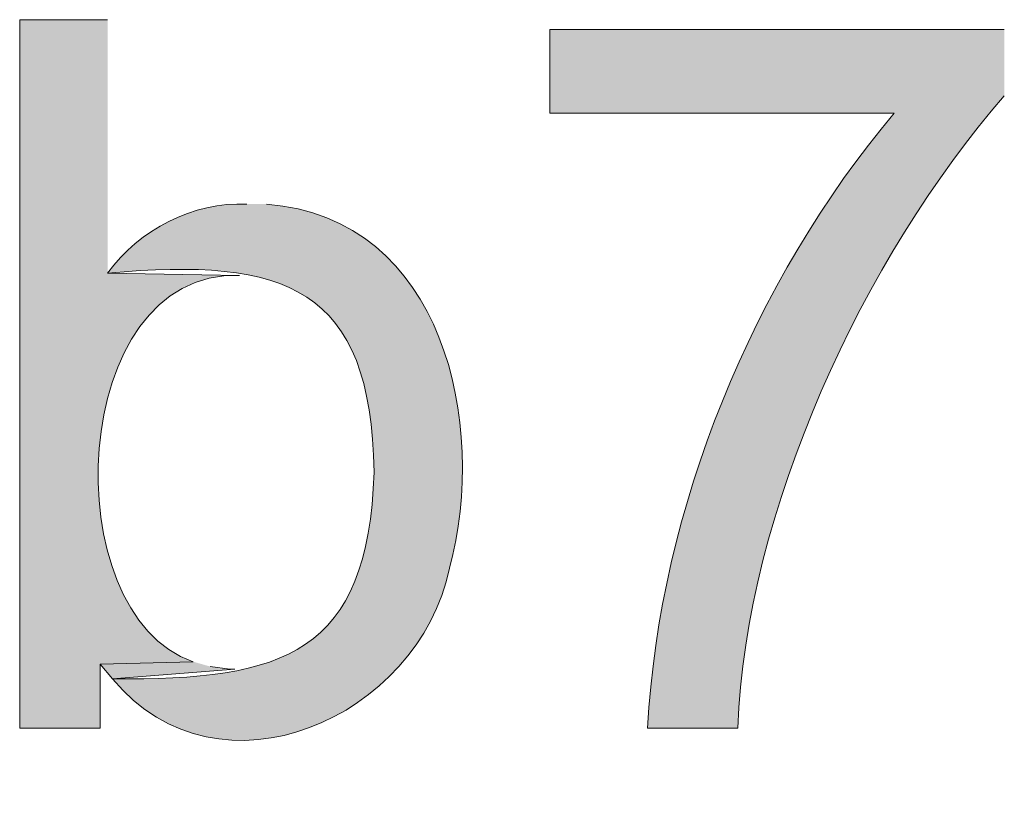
# Model space of a CAD drawing. Header units: inches. Extents: x 1352 to 2050, y -1711 to -1289.
# Tile 158 of 256: x 1774 to 1782, y -1524 to -1517. Entities that reach past the tile are written whole.
import ezdxf

# ---------------------------------------------------------------- set-up
doc = ezdxf.new("R2010")
doc.units = ezdxf.units.IN
doc.header["$MEASUREMENT"] = 0
doc.layers.add('图层 1', color=7, linetype='Continuous')

# ---------------------------------------------------------------- blocks, each defined once
blk = doc.blocks.new('block 10')
at = {"layer": '图层 1', "true_color": 0x221814}
h = blk.add_hatch(color=250, dxfattribs=at)
edge = h.paths.add_edge_path()
edge.add_spline(control_points=[(1774.3895, -1517.0085), (1774.3895, -1517.0085), (1773.6327, -1517.0085), (1773.6327, -1517.0085), (1773.6327, -1517.0085), (1773.6327, -1523.1043), (1773.6327, -1523.1043), (1773.6327, -1523.1043), (1774.3258, -1523.1043), (1774.3258, -1523.1043), (1774.3258, -1523.1043), (1774.3258, -1522.5541), (1774.3258, -1522.5541), (1774.3258, -1522.5541), (1775.1254, -1522.5331), (1775.1254, -1522.5331), (1773.9217, -1522.1262), (1774.0395, -1519.1565), (1775.5244, -1519.2099), (1775.5244, -1519.2099), (1774.3895, -1519.1886), (1774.3895, -1519.1886)], knot_values=[0, 0, 0, 0, 0.352778, 0.352778, 0.352778, 0.705556, 0.705556, 0.705556, 1.058333, 1.058333, 1.058333, 1.411111, 1.411111, 1.411111, 1.763889, 1.763889, 1.763889, 2.116667, 2.116667, 2.116667, 2.469444, 2.469444, 2.469444, 2.469444], degree=3, periodic=0)
edge.add_line((1774.3895, -1519.1886), (1774.3895, -1517.0085))
h = blk.add_hatch(color=250, dxfattribs=at)
edge = h.paths.add_edge_path()
edge.add_spline(control_points=[(1782.1045, -1517.0933), (1782.1045, -1517.0933), (1778.1943, -1517.0933), (1778.1943, -1517.0933), (1778.1943, -1517.0933), (1778.1943, -1517.8126), (1778.1943, -1517.8126), (1778.1943, -1517.8126), (1781.1581, -1517.8126), (1781.1581, -1517.8126), (1779.943, -1519.254), (1779.1369, -1521.2164), (1779.0349, -1523.1043), (1779.0349, -1523.1043), (1779.8128, -1523.1043), (1779.8128, -1523.1043), (1779.8776, -1521.2412), (1780.8949, -1519.0508), (1782.1045, -1517.6645)], knot_values=[0, 0, 0, 0, 0.352778, 0.352778, 0.352778, 0.705556, 0.705556, 0.705556, 1.058333, 1.058333, 1.058333, 1.411111, 1.411111, 1.411111, 1.763889, 1.763889, 1.763889, 2.116667, 2.116667, 2.116667, 2.116667], degree=3, periodic=0)
edge.add_line((1782.1045, -1517.6645), (1782.1045, -1517.0933))
h = blk.add_hatch(color=250, dxfattribs=at)
edge = h.paths.add_edge_path()
edge.add_spline(control_points=[(1775.5877, -1518.596), (1775.124, -1518.5754), (1774.6631, -1518.8141), (1774.3895, -1519.1886), (1775.9267, -1519.0528), (1776.6574, -1519.3061), (1776.6812, -1520.9032), (1776.6323, -1522.4611), (1775.9116, -1522.6964), (1774.4316, -1522.6812), (1775.3535, -1523.7864), (1777.0629, -1523.0126), (1777.332, -1521.7286), (1777.661, -1520.4832), (1777.2834, -1518.7176), (1775.7566, -1518.596)], knot_values=[0, 0, 0, 0, 0.352778, 0.352778, 0.352778, 0.705556, 0.705556, 0.705556, 1.058333, 1.058333, 1.058333, 1.411111, 1.411111, 1.411111, 1.763889, 1.763889, 1.763889, 1.763889], degree=3, periodic=0)
edge.add_line((1775.7566, -1518.596), (1775.5877, -1518.596))
blk.add_hatch(color=250, dxfattribs=at).paths.add_polyline_path([(1775.1254, -1522.5331), (1774.3258, -1522.5544), (1774.4316, -1522.6812), (1775.483, -1522.5965), (1775.441, -1522.5965), (1775.2722, -1522.5751)])
at = {"layer": '图层 1', "lineweight": 0}
blk.add_lwpolyline([(1775.1254, -1522.5331), (1774.3258, -1522.5544), (1774.4316, -1522.6812), (1775.483, -1522.5965), (1775.441, -1522.5965), (1775.2722, -1522.5751)], dxfattribs=at)
for points, knots in [([(1774.3895, -1517.0085), (1774.3895, -1517.0085), (1773.6327, -1517.0085), (1773.6327, -1517.0085), (1773.6327, -1517.0085), (1773.6327, -1523.1043), (1773.6327, -1523.1043), (1773.6327, -1523.1043), (1774.3258, -1523.1043), (1774.3258, -1523.1043), (1774.3258, -1523.1043), (1774.3258, -1522.5541), (1774.3258, -1522.5541), (1774.3258, -1522.5541), (1775.1254, -1522.5331), (1775.1254, -1522.5331), (1773.9217, -1522.1262), (1774.0395, -1519.1565), (1775.5244, -1519.2099), (1775.5244, -1519.2099), (1774.3895, -1519.1886), (1774.3895, -1519.1886)], [0, 0, 0, 0, 1, 1, 1, 2, 2, 2, 3, 3, 3, 4, 4, 4, 5, 5, 5, 6, 6, 6, 7, 7, 7, 7]), ([(1782.1045, -1517.0933), (1782.1045, -1517.0933), (1778.1943, -1517.0933), (1778.1943, -1517.0933), (1778.1943, -1517.0933), (1778.1943, -1517.8126), (1778.1943, -1517.8126), (1778.1943, -1517.8126), (1781.1581, -1517.8126), (1781.1581, -1517.8126), (1779.943, -1519.254), (1779.1369, -1521.2164), (1779.0349, -1523.1043), (1779.0349, -1523.1043), (1779.8128, -1523.1043), (1779.8128, -1523.1043), (1779.8776, -1521.2412), (1780.8949, -1519.0508), (1782.1045, -1517.6645)], [0, 0, 0, 0, 1, 1, 1, 2, 2, 2, 3, 3, 3, 4, 4, 4, 5, 5, 5, 6, 6, 6, 6]), ([(1775.5877, -1518.596), (1775.124, -1518.5754), (1774.6631, -1518.8141), (1774.3895, -1519.1886), (1775.9267, -1519.0528), (1776.6574, -1519.3061), (1776.6812, -1520.9032), (1776.6323, -1522.4611), (1775.9116, -1522.6964), (1774.4316, -1522.6812), (1775.3535, -1523.7864), (1777.0629, -1523.0126), (1777.332, -1521.7286), (1777.661, -1520.4832), (1777.2834, -1518.7176), (1775.7566, -1518.596)], [0, 0, 0, 0, 1, 1, 1, 2, 2, 2, 3, 3, 3, 4, 4, 4, 5, 5, 5, 5])]:
    blk.add_open_spline(points, degree=3, knots=knots, dxfattribs=at)
blk = doc.blocks.new('block 9')
at = {"layer": '图层 1'}
blk.add_blockref('block 10', (0, 0), dxfattribs=at)
blk = doc.blocks.new('block 2')
at = {"layer": '图层 1'}
blk.add_blockref('block 9', (0, 0), dxfattribs=at)

msp = doc.modelspace()

# ---------------------------------------------------------------- block references
at = {"layer": '图层 1'}
msp.add_blockref('block 2', (0, 0), dxfattribs=at)

doc.saveas('drawing.dxf')
